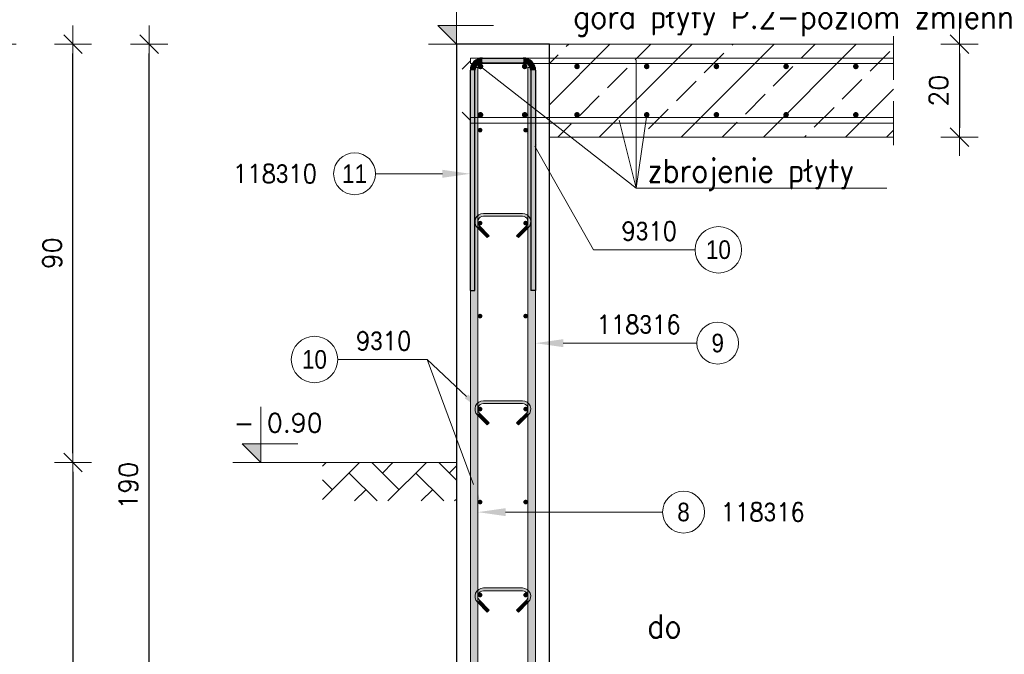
# Model space of a CAD drawing. Extents: x 99844 to 112241, y -209865 to -202412.
# Tile 4 of 12: x 101529 to 103648, y -206473 to -205108. Entities that reach past the tile are written whole.
import ezdxf
from ezdxf.enums import TextEntityAlignment as Align

# ---------------------------------------------------------------- set-up
doc = ezdxf.new("R2010")
doc.units = 0
doc.header["$LTSCALE"] = 5
doc.header["$MEASUREMENT"] = 0
for name, color, linetype, lineweight in [('AutoCAD_Structural_Detailing_deskowanie', 2, 'Continuous', 30), ('AutoCAD_Structural_Detailing_kształt pręta', 7, 'Continuous', 13), ('AutoCAD_Structural_Detailing_opis kształtu pręta', 7, 'Continuous', 13), ('AutoCAD_Structural_Detailing_opis rozkładu', 7, 'Continuous', 13), ('AutoCAD_Structural_Detailing_pręty punktowe', 7, 'Continuous', 40), ('AutoCAD_Structural_Detailing_symbole graficzne', 7, 'Continuous', 13), ('HATCH', 8, 'Continuous', 5), ('PS_DIM', 4, 'Continuous', 13), ('PS_HATCH', 251, 'Continuous', 9), ('PS_POS', 1, 'Continuous', 15)]:
    doc.layers.add(name, color=color, linetype=linetype, lineweight=lineweight)
doc.layers.add('AutoCAD_Structural_Detailing_kształt pręta_', color=7, linetype='Continuous')
doc.styles.add('ARIAL', font='arial.ttf')
doc.styles.add('marta', font='simplex.shx', dxfattribs={"width": 0.8})
doc.styles.add('r-gil', font='GIL_____.TTF', dxfattribs={"width": 0.9})
doc.styles.add('r-simplex', font='simplex.shx', dxfattribs={"width": 0.9})
doc.styles.add('styl2M', font='simplex.shx')
doc.dimstyles.new('RBCT DIM 20_M', dxfattribs={"dimtxt": 40, "dimasz": 20, "dimexe": 20, "dimexo": 150, "dimgap": 25, "dimtad": 1, "dimdec": 1, "dimlfac": 0.1, "dimzin": 9, "dimdsep": 46, "dimtxsty": 'styl2M', "dimblk": 'dimznak', "dimcen": 40, "dimse1": 1, "dimse2": 1, "dimclrd": 8, "dimclre": 8, "dimclrt": 4, "dimadec": 0, "dimazin": 0, "dimtfac": 1, "dimtdec": 1, "dimtix": 1, "dimtmove": 2, "dimatfit": 3, "dimldrblk": 'dimznak', "dimfxl": 5, "dimfxlon": 1, "dimarcsym": 0})

# ---------------------------------------------------------------- blocks, each defined once
blk = doc.blocks.new('dimznak')
at = {"color": 0}
for points in [[(0, 2), (0, -2)], [(-2, 0), (2, 0)]]:
    blk.add_lwpolyline(points, dxfattribs=at)
at = {"color": 3}
blk.add_lwpolyline([(1, 1), (-1, -1)], dxfattribs=at)
blk = doc.blocks.new('*D27')
at = {"layer": 'Defpoints', "color": 0, "transparency": 16777216}
for p in [(102668.5, -204989.2), (102468.5, -205160.3), (102668.5, -205160.3)]:
    blk.add_point(p, dxfattribs=at)
at = {"layer": 'PS_DIM', "color": 8, "lineweight": -2, "transparency": 16777216}
blk.add_line((102488.5, -204989.2), (102648.5, -204989.2), dxfattribs=at)
at = {"layer": 'PS_DIM', "color": 8, "lineweight": -2, "transparency": 16777216, "xscale": 20, "yscale": 20, "zscale": 20, "rotation": 180}
blk.add_blockref('dimznak', (102468.5, -204989.2), dxfattribs=at)
at = {"layer": 'PS_DIM', "color": 8, "lineweight": -2, "transparency": 16777216, "xscale": 20, "yscale": 20, "zscale": 20}
blk.add_blockref('dimznak', (102668.5, -204989.2), dxfattribs=at)
at = {"layer": 'PS_DIM', "color": 4, "transparency": 16777216, "insert": (102568.5, -204944.2), "char_height": 40, "attachment_point": 5, "style": 'styl2M', "bg_fill": 3, "box_fill_scale": 1.25, "bg_fill_color": 256, "bg_fill_true_color": 13158600, "bg_fill_transparency": 0}
blk.add_mtext('20', dxfattribs=at)
blk = doc.blocks.new('*D32')
at = {"layer": 'Defpoints', "color": 0, "transparency": 16777216}
for p in [(101807.4, -205160.3), (102468.5, -205160.3), (102668.5, -207060.3)]:
    blk.add_point(p, dxfattribs=at)
at = {"layer": 'PS_DIM', "color": 8, "lineweight": -2, "transparency": 16777216}
blk.add_line((101807.4, -207040.3), (101807.4, -205180.3), dxfattribs=at)
at = {"layer": 'PS_DIM', "color": 8, "lineweight": -2, "transparency": 16777216, "xscale": 20, "yscale": 20, "zscale": 20}
for p, rotation in [((101807.4, -205160.3), 90), ((101807.4, -207060.3), 270)]:
    blk.add_blockref('dimznak', p, dxfattribs=dict(at, rotation=rotation))
at = {"layer": 'PS_DIM', "color": 4, "transparency": 16777216, "insert": (101762.4, -206110.3), "char_height": 40, "attachment_point": 5, "rotation": 90, "style": 'styl2M', "bg_fill": 3, "box_fill_scale": 1.25, "bg_fill_color": 256, "bg_fill_true_color": 13158600, "bg_fill_transparency": 0}
blk.add_mtext('190', dxfattribs=at)
blk = doc.blocks.new('*D33')
at = {"layer": 'Defpoints', "color": 0, "transparency": 16777216}
for p in [(102468.5, -205160.3), (101481.3, -207560.3), (102468.5, -207560.3)]:
    blk.add_point(p, dxfattribs=at)
at = {"layer": 'PS_DIM', "color": 8, "lineweight": -2, "transparency": 16777216}
blk.add_line((101481.3, -205180.3), (101481.3, -207540.3), dxfattribs=at)
at = {"layer": 'PS_DIM', "color": 8, "lineweight": -2, "transparency": 16777216, "xscale": 20, "yscale": 20, "zscale": 20}
for p, rotation in [((101481.3, -205160.3), 90), ((101481.3, -207560.3), 270)]:
    blk.add_blockref('dimznak', p, dxfattribs=dict(at, rotation=rotation))
at = {"layer": 'PS_DIM', "color": 4, "transparency": 16777216, "insert": (101436.3, -206360.3), "char_height": 40, "attachment_point": 5, "rotation": 90, "style": 'styl2M', "bg_fill": 3, "box_fill_scale": 1.25, "bg_fill_color": 256, "bg_fill_true_color": 13158600, "bg_fill_transparency": 0}
blk.add_mtext('240', dxfattribs=at)
blk = doc.blocks.new('*D34')
at = {"layer": 'Defpoints', "color": 0, "transparency": 16777216}
for p in [(101643.3, -205160.3), (102468.5, -205160.3), (102047.3, -206060.3)]:
    blk.add_point(p, dxfattribs=at)
at = {"layer": 'PS_DIM', "color": 8, "lineweight": -2, "transparency": 16777216}
blk.add_line((101643.3, -206040.3), (101643.3, -205180.3), dxfattribs=at)
at = {"layer": 'PS_DIM', "color": 8, "lineweight": -2, "transparency": 16777216, "xscale": 20, "yscale": 20, "zscale": 20}
for p, rotation in [((101643.3, -205160.3), 90), ((101643.3, -206060.3), 270)]:
    blk.add_blockref('dimznak', p, dxfattribs=dict(at, rotation=rotation))
at = {"layer": 'PS_DIM', "color": 4, "transparency": 16777216, "insert": (101598.3, -205610.3), "char_height": 40, "attachment_point": 5, "rotation": 90, "style": 'styl2M', "bg_fill": 3, "box_fill_scale": 1.25, "bg_fill_color": 256, "bg_fill_true_color": 13158600, "bg_fill_transparency": 0}
blk.add_mtext('90', dxfattribs=at)
blk = doc.blocks.new('*D35')
at = {"layer": 'Defpoints', "color": 0, "transparency": 16777216}
for p in [(102047.3, -206060.3), (101643.3, -207560.3), (102468.5, -207560.3)]:
    blk.add_point(p, dxfattribs=at)
at = {"layer": 'PS_DIM', "color": 8, "lineweight": -2, "transparency": 16777216}
blk.add_line((101643.3, -206080.3), (101643.3, -207540.3), dxfattribs=at)
at = {"layer": 'PS_DIM', "color": 8, "lineweight": -2, "transparency": 16777216, "xscale": 20, "yscale": 20, "zscale": 20}
for p, rotation in [((101643.3, -206060.3), 90), ((101643.3, -207560.3), 270)]:
    blk.add_blockref('dimznak', p, dxfattribs=dict(at, rotation=rotation))
at = {"layer": 'PS_DIM', "color": 4, "transparency": 16777216, "insert": (101598.3, -206810.3), "char_height": 40, "attachment_point": 5, "rotation": 90, "style": 'styl2M', "bg_fill": 3, "box_fill_scale": 1.25, "bg_fill_color": 256, "bg_fill_true_color": 13158600, "bg_fill_transparency": 0}
blk.add_mtext('150', dxfattribs=at)
blk = doc.blocks.new('*D36')
at = {"layer": 'Defpoints', "color": 0, "transparency": 16777216}
for p in [(103409.4, -205160.3), (103409.4, -205360.3), (103551.4, -205360.3)]:
    blk.add_point(p, dxfattribs=at)
at = {"layer": 'PS_DIM', "color": 8, "lineweight": -2, "transparency": 16777216}
blk.add_line((103551.4, -205180.3), (103551.4, -205340.3), dxfattribs=at)
at = {"layer": 'PS_DIM', "color": 8, "lineweight": -2, "transparency": 16777216, "xscale": 20, "yscale": 20, "zscale": 20}
for p, rotation in [((103551.4, -205160.3), 90), ((103551.4, -205360.3), 270)]:
    blk.add_blockref('dimznak', p, dxfattribs=dict(at, rotation=rotation))
at = {"layer": 'PS_DIM', "color": 4, "transparency": 16777216, "insert": (103506.4, -205260.3), "char_height": 40, "attachment_point": 5, "rotation": 90, "style": 'styl2M', "bg_fill": 3, "box_fill_scale": 1.25, "bg_fill_color": 256, "bg_fill_true_color": 13158600, "bg_fill_transparency": 0}
blk.add_mtext('20', dxfattribs=at)

msp = doc.modelspace()

# ---------------------------------------------------------------- hatches: boundary and pattern name
at = {"layer": 'AutoCAD_Structural_Detailing_pręty punktowe'}
h = msp.add_hatch(color=1, dxfattribs=at)
edge = h.paths.add_edge_path(flags=0)
edge.add_arc((102728.06, -205208.27), 6, 0, 360)
h = msp.add_hatch(color=1, dxfattribs=at)
edge = h.paths.add_edge_path(flags=0)
edge.add_arc((102878.06, -205208.27), 6, 0, 360)
h = msp.add_hatch(color=1, dxfattribs=at)
edge = h.paths.add_edge_path(flags=0)
edge.add_arc((103028.06, -205208.27), 6, 0, 360)
h = msp.add_hatch(color=1, dxfattribs=at)
edge = h.paths.add_edge_path(flags=0)
edge.add_arc((103178.06, -205208.27), 6, 0, 360)
h = msp.add_hatch(color=1, dxfattribs=at)
edge = h.paths.add_edge_path(flags=0)
edge.add_arc((103328.06, -205208.27), 6, 0, 360)
h = msp.add_hatch(color=1, dxfattribs=at)
edge = h.paths.add_edge_path(flags=0)
edge.add_arc((102728.06, -205312.27), 6, 0, 360)
h = msp.add_hatch(color=1, dxfattribs=at)
edge = h.paths.add_edge_path(flags=0)
edge.add_arc((102878.06, -205312.27), 6, 0, 360)
h = msp.add_hatch(color=1, dxfattribs=at)
edge = h.paths.add_edge_path(flags=0)
edge.add_arc((103028.06, -205312.27), 6, 0, 360)
h = msp.add_hatch(color=1, dxfattribs=at)
edge = h.paths.add_edge_path(flags=0)
edge.add_arc((103178.06, -205312.27), 6, 0, 360)
h = msp.add_hatch(color=1, dxfattribs=at)
edge = h.paths.add_edge_path(flags=0)
edge.add_arc((103328.06, -205312.27), 6, 0, 360)

# ---------------------------------------------------------------- linework, layer by layer
at = {"layer": 'AutoCAD_Structural_Detailing_deskowanie'}
msp.add_lwpolyline([(102668.48, -207060.27), (102668.48, -205160.27), (102468.48, -205160.27), (102468.48, -207060.27)], dxfattribs=at)
at = {"layer": 'AutoCAD_Structural_Detailing_opis kształtu pręta', "color": 8}
msp.add_line((102985.88, -205803.5), (102698.48, -205803.5), dxfattribs=at)
at = {"layer": 'AutoCAD_Structural_Detailing_opis kształtu pręta', "color": 8, "lineweight": 18}
for centre in [(103030.88, -205803.5), (102957.31, -206166.98)]:
    msp.add_circle(centre, 45, dxfattribs=at)
at = {"layer": 'AutoCAD_Structural_Detailing_opis rozkładu', "color": 8}
msp.add_line((102763.54, -205602.65), (102982.34, -205602.65), dxfattribs=at)
at = {"layer": 'AutoCAD_Structural_Detailing_opis rozkładu', "color": 8, "lineweight": 18}
msp.add_circle((103032.34, -205602.65), 50, dxfattribs=at)

# ---------------------------------------------------------------- texts
at = {"layer": 'AutoCAD_Structural_Detailing_opis kształtu pręta', "color": 3, "char_height": 40, "attachment_point": 5, "rotation": 0}
for s, insert, style in [('118\\Fdiam;3\\Fsimplex.shx;16  ', (102860.45, -205763.5), 'r-simplex'), ('9', (103030.88, -205803.5), 'r-gil')]:
    msp.add_mtext(s, dxfattribs=dict(at, insert=insert, style=style))
at = {"layer": 'AutoCAD_Structural_Detailing_opis kształtu pręta', "color": 3, "char_height": 40, "attachment_point": 5}
for s, insert, style in [('8', (102957.31, -206166.98), 'r-gil'), ('118\\Fdiam;3\\Fsimplex.shx;16  ', (103127.74, -206166.98), 'r-simplex')]:
    msp.add_mtext(s, dxfattribs=dict(at, insert=insert, style=style))
at = {"layer": 'AutoCAD_Structural_Detailing_opis rozkładu', "color": 3, "char_height": 40, "attachment_point": 5}
for s, insert, style in [('9\\Fdiam;3\\Fsimplex.shx;10 ', (102883.48, -205562.65), 'r-simplex'), ('10', (103032.34, -205602.65), 'r-gil')]:
    msp.add_mtext(s, dxfattribs=dict(at, insert=insert, style=style))
at = {"layer": 'PS_POS', "color": 2, "char_height": 50, "attachment_point": 1, "style": 'ARIAL'}
for s, insert, width in [('{\\Fsimplex|c238;\\W0.9;góra płyty P.2-poziom zmienny}', (102719.96, -205076.45), 1450.1938), ('{\\Fsimplex|c238;\\W0.9;zbrojenie płyty}', (102879.5, -205407.49), 1450.1938), ('{\\Fsimplex|c238;\\W0.9;do}', (102879.5, -206387.29), 106.5058)]:
    msp.add_mtext(s, dxfattribs=dict(at, insert=insert, width=width))

# ---------------------------------------------------------------- next in the draw order: dimensions: what is measured, and where the dimension line sits
at = {"layer": 'PS_DIM'}
dim = msp.add_linear_dim(base=(102668.48, -204989.21), p1=(102468.48, -205160.27), p2=(102668.48, -205160.27), dimstyle='RBCT DIM 20_M', override={"dimtfill": 1}, dxfattribs=at)
dim.commit()
dim.dimension.update_dxf_attribs({"geometry": '*D27', "text_midpoint": (102568.48, -204944.21)})

# ---------------------------------------------------------------- next in the draw order: dimensions: what is measured, and where the dimension line sits
dim = msp.add_linear_dim(base=(101807.41, -205160.27), p1=(102668.48, -207060.27), p2=(102468.48, -205160.27), angle=90, dimstyle='RBCT DIM 20_M', override={"dimtfill": 1}, dxfattribs=at)
dim.commit()
dim.dimension.update_dxf_attribs({"geometry": '*D32', "text_midpoint": (101762.41, -206110.27)})

# ---------------------------------------------------------------- next in the draw order: hatches: boundary and pattern name
at = {"layer": 'AutoCAD_Structural_Detailing_kształt pręta'}
for points in [[(102498.48, -205210.27), (102514.48, -205210.27), (102514.48, -207419.27), (102498.48, -207419.27)], [(102622.48, -205210.27), (102638.48, -205210.27), (102638.48, -207419.27), (102622.48, -207419.27)], [(102526.48, -205530.58), (102526.48, -205524.58), (102610.48, -205524.58), (102610.48, -205530.58)], [(102539.21, -205572.28), (102534.97, -205576.52), (102513.75, -205555.31), (102518, -205551.07)], [(102618.97, -205551.07), (102623.21, -205555.31), (102602, -205576.52), (102597.75, -205572.28)], [(102526.48, -205933.53), (102526.48, -205927.53), (102610.48, -205927.53), (102610.48, -205933.53)], [(102539.21, -205975.23), (102534.97, -205979.47), (102513.75, -205958.26), (102518, -205954.02)], [(102618.97, -205954.02), (102623.21, -205958.26), (102602, -205979.47), (102597.75, -205975.23)], [(102526.48, -206336.1), (102526.48, -206330.1), (102610.48, -206330.1), (102610.48, -206336.1)], [(102539.21, -206377.8), (102534.97, -206382.04), (102513.75, -206360.83), (102518, -206356.58)], [(102618.97, -206356.58), (102623.21, -206360.83), (102602, -206382.04), (102597.75, -206377.8)]]:
    msp.add_hatch(color=161, dxfattribs=at).paths.add_polyline_path(points, flags=0)
h = msp.add_hatch(color=161, dxfattribs=at)
edge = h.paths.add_edge_path(flags=0)
edge.add_line((102526.48, -205524.58), (102526.48, -205530.58))
edge.add_arc((102526.48, -205542.58), 12, 90, 225)
edge.add_line((102518, -205551.07), (102513.75, -205555.31))
edge.add_arc((102526.48, -205542.58), 18, 450, 585, ccw=False)
h = msp.add_hatch(color=161, dxfattribs=at)
edge = h.paths.add_edge_path(flags=0)
edge.add_line((102623.21, -205555.31), (102618.97, -205551.07))
edge.add_arc((102610.48, -205542.58), 12, -45, 90)
edge.add_line((102610.48, -205530.58), (102610.48, -205524.58))
edge.add_arc((102610.48, -205542.58), 18, 315, 450, ccw=False)
h = msp.add_hatch(color=161, dxfattribs=at)
edge = h.paths.add_edge_path(flags=0)
edge.add_line((102526.48, -205927.53), (102526.48, -205933.53))
edge.add_arc((102526.48, -205945.53), 12, 90, 225)
edge.add_line((102518, -205954.02), (102513.75, -205958.26))
edge.add_arc((102526.48, -205945.53), 18, 450, 585, ccw=False)
h = msp.add_hatch(color=161, dxfattribs=at)
edge = h.paths.add_edge_path(flags=0)
edge.add_line((102623.21, -205958.26), (102618.97, -205954.02))
edge.add_arc((102610.48, -205945.53), 12, -45, 90)
edge.add_line((102610.48, -205933.53), (102610.48, -205927.53))
edge.add_arc((102610.48, -205945.53), 18, 315, 450, ccw=False)
h = msp.add_hatch(color=161, dxfattribs=at)
edge = h.paths.add_edge_path(flags=0)
edge.add_line((102526.48, -206330.1), (102526.48, -206336.1))
edge.add_arc((102526.48, -206348.1), 12, 90, 225)
edge.add_line((102518, -206356.58), (102513.75, -206360.83))
edge.add_arc((102526.48, -206348.1), 18, 450, 585, ccw=False)
h = msp.add_hatch(color=161, dxfattribs=at)
edge = h.paths.add_edge_path(flags=0)
edge.add_line((102623.21, -206360.83), (102618.97, -206356.58))
edge.add_arc((102610.48, -206348.1), 12, -45, 90)
edge.add_line((102610.48, -206336.1), (102610.48, -206330.1))
edge.add_arc((102610.48, -206348.1), 18, 315, 450, ccw=False)
at = {"layer": 'AutoCAD_Structural_Detailing_kształt pręta_'}
h = msp.add_hatch(color=161, dxfattribs=at)
edge = h.paths.add_edge_path(flags=0)
edge.add_line((102524.48, -205190.27), (102524.48, -205200.27))
edge.add_arc((102524.48, -205216.27), 16, 90, 180)
edge.add_line((102508.48, -205216.27), (102498.48, -205216.27))
edge.add_arc((102524.48, -205216.27), 26, 450, 540, ccw=False)
for points in [[(102524.48, -205200.27), (102524.48, -205190.27), (102612.48, -205190.27), (102612.48, -205200.27)], [(102508.48, -205690.27), (102498.48, -205690.27), (102498.48, -205216.27), (102508.48, -205216.27)], [(102628.48, -205216.27), (102638.48, -205216.27), (102638.48, -205690.27), (102628.48, -205690.27)]]:
    msp.add_hatch(color=161, dxfattribs=at).paths.add_polyline_path(points, flags=0)
h = msp.add_hatch(color=161, dxfattribs=at)
edge = h.paths.add_edge_path(flags=0)
edge.add_line((102638.48, -205216.27), (102628.48, -205216.27))
edge.add_arc((102612.48, -205216.27), 16, 0, 90)
edge.add_line((102612.48, -205200.27), (102612.48, -205190.27))
edge.add_arc((102612.48, -205216.27), 26, 360, 450, ccw=False)
at = {"layer": 'AutoCAD_Structural_Detailing_opis kształtu pręta'}
for points in [[(102638.48, -205803.5), (102698.48, -205812.06), (102698.48, -205794.95)], [(102514.48, -206166.98), (102574.48, -206175.53), (102574.48, -206158.43)]]:
    msp.add_hatch(color=8, dxfattribs=at).paths.add_polyline_path(points, flags=0)
at = {"layer": 'AutoCAD_Structural_Detailing_opis rozkładu'}
for points in [[(102617.48, -205345.27), (102632.26, -205382.87), (102642.18, -205377.24)], [(102519.48, -205945.27), (102494.14, -205913.8), (102486.35, -205922.14)], [(102519.48, -206145.27), (102510.87, -206105.79), (102500.18, -206109.77)]]:
    msp.add_hatch(color=8, dxfattribs=at).paths.add_polyline_path(points, flags=0)
at = {"layer": 'AutoCAD_Structural_Detailing_pręty punktowe'}
h = msp.add_hatch(color=1, dxfattribs=at)
edge = h.paths.add_edge_path(flags=0)
edge.add_arc((102519.99, -205208.28), 6, 0, 360)
h = msp.add_hatch(color=1, dxfattribs=at)
edge = h.paths.add_edge_path(flags=0)
edge.add_arc((102520.37, -205208.27), 6, 0, 360)
h = msp.add_hatch(color=1, dxfattribs=at)
edge = h.paths.add_edge_path(flags=0)
edge.add_arc((102615.45, -205208.28), 6, 0, 360)
h = msp.add_hatch(color=1, dxfattribs=at)
edge = h.paths.add_edge_path(flags=0)
edge.add_arc((102519.99, -205312.26), 6, 0, 360)
h = msp.add_hatch(color=1, dxfattribs=at)
edge = h.paths.add_edge_path(flags=0)
edge.add_arc((102520.37, -205312.27), 6, 0, 360)
h = msp.add_hatch(color=1, dxfattribs=at)
edge = h.paths.add_edge_path(flags=0)
edge.add_arc((102615.45, -205312.26), 6, 0, 360)
h = msp.add_hatch(color=1, dxfattribs=at)
edge = h.paths.add_edge_path(flags=0)
edge.add_arc((102519.48, -205345.27), 5, 0, 360)
h = msp.add_hatch(color=1, dxfattribs=at)
edge = h.paths.add_edge_path(flags=0)
edge.add_arc((102617.48, -205345.27), 5, 0, 360)
h = msp.add_hatch(color=1, dxfattribs=at)
edge = h.paths.add_edge_path(flags=0)
edge.add_arc((102519.48, -205545.27), 5, 0, 360)
h = msp.add_hatch(color=1, dxfattribs=at)
edge = h.paths.add_edge_path(flags=0)
edge.add_arc((102617.48, -205545.27), 5, 0, 360)
h = msp.add_hatch(color=1, dxfattribs=at)
edge = h.paths.add_edge_path(flags=0)
edge.add_arc((102519.48, -205745.27), 5, 0, 360)
h = msp.add_hatch(color=1, dxfattribs=at)
edge = h.paths.add_edge_path(flags=0)
edge.add_arc((102617.48, -205745.27), 5, 0, 360)
h = msp.add_hatch(color=1, dxfattribs=at)
edge = h.paths.add_edge_path(flags=0)
edge.add_arc((102519.48, -205945.27), 5, 0, 360)
h = msp.add_hatch(color=1, dxfattribs=at)
edge = h.paths.add_edge_path(flags=0)
edge.add_arc((102617.48, -205945.27), 5, 0, 360)
h = msp.add_hatch(color=1, dxfattribs=at)
edge = h.paths.add_edge_path(flags=0)
edge.add_arc((102519.48, -206145.27), 5, 0, 360)
h = msp.add_hatch(color=1, dxfattribs=at)
edge = h.paths.add_edge_path(flags=0)
edge.add_arc((102617.48, -206145.27), 5, 0, 360)
h = msp.add_hatch(color=1, dxfattribs=at)
edge = h.paths.add_edge_path(flags=0)
edge.add_arc((102519.48, -206345.27), 5, 0, 360)
h = msp.add_hatch(color=1, dxfattribs=at)
edge = h.paths.add_edge_path(flags=0)
edge.add_arc((102617.48, -206345.27), 5, 0, 360)
at = {"layer": 'PS_HATCH'}
h = msp.add_hatch(dxfattribs=at)
h.set_pattern_fill('JIS_STN_2.5', color=256, scale=50)
h.set_pattern_definition([(45, (1.25, -15038.87), (-88.38835, 88.38835), []), (45, (89.5, -15038.87), (-88.38835, 88.38835), [60, -25])])
h.paths.add_polyline_path([(103409.4, -205160.27), (102668.48, -205160.27), (102668.48, -205360.27), (103409.4, -205360.27)])

# ---------------------------------------------------------------- next in the draw order: linework, layer by layer
at = {"layer": 'AutoCAD_Structural_Detailing_kształt pręta', "color": 1, "lineweight": 0}
for p, q in [((102498.48, -205196.27), (102480.98, -205213.77)), ((102498.48, -205324.27), (102480.98, -205306.77))]:
    msp.add_line(p, q, dxfattribs=at)
at = {"layer": 'AutoCAD_Structural_Detailing_kształt pręta', "color": 161}
for p, q in [((102498.48, -205190.27), (102498.48, -205202.27)), ((102498.48, -205210.27), (102498.48, -207419.27)), ((102514.48, -205210.27), (102498.48, -205210.27)), ((102514.48, -205210.27), (102514.48, -207419.27)), ((102622.48, -205210.27), (102622.48, -207419.27)), ((102638.48, -205210.27), (102622.48, -205210.27)), ((102638.48, -205210.27), (102638.48, -207419.27)), ((102498.48, -205318.27), (102498.48, -205330.27)), ((102526.48, -205524.58), (102610.48, -205524.58)), ((102526.48, -205530.58), (102610.48, -205530.58)), ((102534.97, -205576.52), (102513.75, -205555.31)), ((102539.21, -205572.28), (102518, -205551.07)), ((102618.97, -205551.07), (102597.75, -205572.28)), ((102623.21, -205555.31), (102602, -205576.52)), ((102534.97, -205576.52), (102539.21, -205572.28)), ((102602, -205576.52), (102597.75, -205572.28)), ((102526.48, -205927.53), (102610.48, -205927.53)), ((102526.48, -205933.53), (102610.48, -205933.53)), ((102534.97, -205979.47), (102513.75, -205958.26)), ((102539.21, -205975.23), (102518, -205954.02)), ((102618.97, -205954.02), (102597.75, -205975.23)), ((102623.21, -205958.26), (102602, -205979.47)), ((102534.97, -205979.47), (102539.21, -205975.23)), ((102602, -205979.47), (102597.75, -205975.23)), ((102526.48, -206330.1), (102610.48, -206330.1)), ((102526.48, -206336.1), (102610.48, -206336.1)), ((102534.97, -206382.04), (102513.75, -206360.83)), ((102539.21, -206377.8), (102518, -206356.58)), ((102618.97, -206356.58), (102597.75, -206377.8)), ((102623.21, -206360.83), (102602, -206382.04)), ((102534.97, -206382.04), (102539.21, -206377.8)), ((102602, -206382.04), (102597.75, -206377.8))]:
    msp.add_line(p, q, dxfattribs=at)
for centre, radius, start, end in [((102526.48, -205542.58), 18, 90, 225), ((102610.48, -205542.58), 18, 315, 90), ((102526.48, -205542.58), 12, 90, 225), ((102610.48, -205542.58), 12, 315, 90), ((102526.48, -205945.53), 18, 90, 225), ((102610.48, -205945.53), 18, 315, 90), ((102526.48, -205945.53), 12, 90, 225), ((102610.48, -205945.53), 12, 315, 90), ((102526.48, -206348.1), 18, 90, 225), ((102610.48, -206348.1), 18, 315, 90), ((102526.48, -206348.1), 12, 90, 225), ((102610.48, -206348.1), 12, 315, 90)]:
    msp.add_arc(centre, radius, start, end, dxfattribs=at)
at = {"layer": 'AutoCAD_Structural_Detailing_kształt pręta_', "color": 161}
for p, q in [((102524.48, -205190.27), (102612.48, -205190.27)), ((102524.48, -205200.27), (102612.48, -205200.27)), ((102498.48, -205690.27), (102498.48, -205216.27)), ((102508.48, -205690.27), (102508.48, -205216.27)), ((102628.48, -205216.27), (102628.48, -205690.27)), ((102638.48, -205216.27), (102638.48, -205690.27)), ((102498.48, -205690.27), (102508.48, -205690.27)), ((102638.48, -205690.27), (102628.48, -205690.27))]:
    msp.add_line(p, q, dxfattribs=at)
for centre, radius, start, end in [((102524.48, -205216.27), 26, 90, 180), ((102524.48, -205216.27), 16, 90, 180), ((102612.48, -205216.27), 26, 360, 90), ((102612.48, -205216.27), 16, 0, 90)]:
    msp.add_arc(centre, radius, start, end, dxfattribs=at)
at = {"layer": 'AutoCAD_Structural_Detailing_opis kształtu pręta', "color": 8}
msp.add_line((102912.31, -206166.98), (102574.48, -206166.98), dxfattribs=at)
at = {"layer": 'AutoCAD_Structural_Detailing_opis rozkładu', "color": 8}
msp.add_line((102763.54, -205602.65), (102637.22, -205380.06), dxfattribs=at)
at = {"layer": 'PS_DIM'}
for p, q in [((102668.48, -205160.27), (103409.4, -205160.27)), ((102668.48, -205360.27), (103409.4, -205360.27))]:
    msp.add_line(p, q, dxfattribs=at)
msp.add_polyline3d([(102520.37, -205208.27, 0), (102855.29, -205470.28, 0), (102878.06, -205312.27, 0), (102855.29, -205470.28, 0), (102818.74, -205323.56, 0), (102855.29, -205470.28, 0), (102855.27, -205194.94, 0), (102855.29, -205470.28, 0), (103394.94, -205470.28, 0)], dxfattribs=at)

# ---------------------------------------------------------------- next in the draw order: dimensions: what is measured, and where the dimension line sits
dim = msp.add_linear_dim(base=(101481.33, -207560.27), p1=(102468.48, -205160.27), p2=(102468.48, -207560.27), angle=90, dimstyle='RBCT DIM 20_M', override={"dimtfill": 1}, dxfattribs=at)
dim.commit()
dim.dimension.update_dxf_attribs({"geometry": '*D33', "text_midpoint": (101436.33, -206360.27)})

# ---------------------------------------------------------------- next in the draw order: dimensions: what is measured, and where the dimension line sits
at = {"layer": 'PS_DIM', "color": 8}
dim = msp.add_linear_dim(base=(101643.27, -205160.27), p1=(102047.29, -206060.27), p2=(102468.48, -205160.27), angle=90, dimstyle='RBCT DIM 20_M', override={"dimtfill": 1}, dxfattribs=at)
dim.commit()
dim.dimension.update_dxf_attribs({"geometry": '*D34', "text_midpoint": (101598.27, -205610.27)})
at = {"layer": 'PS_DIM'}
dim = msp.add_linear_dim(base=(103551.44, -205360.27), p1=(103409.4, -205160.27), p2=(103409.4, -205360.27), angle=90, dimstyle='RBCT DIM 20_M', override={"dimtfill": 1}, dxfattribs=at)
dim.commit()
dim.dimension.update_dxf_attribs({"geometry": '*D36', "text_midpoint": (103506.44, -205260.27)})

# ---------------------------------------------------------------- next in the draw order: hatches: boundary and pattern name
at = {"layer": 'AutoCAD_Structural_Detailing_opis kształtu pręta'}
msp.add_hatch(color=8, dxfattribs=at).paths.add_polyline_path([(102498.48, -205439.12), (102438.48, -205430.57), (102438.48, -205447.67)], flags=0)
at = {"layer": 'AutoCAD_Structural_Detailing_symbole graficzne'}
msp.add_hatch(color=1, dxfattribs=at).paths.add_polyline_path([(102428.48, -205120.27), (102468.48, -205160.27), (102468.48, -205120.27)], flags=0)
at = {"layer": 'HATCH'}
h = msp.add_hatch(dxfattribs=at)
h.set_pattern_fill('AR-HBONE', color=3, scale=0.5)
h.set_pattern_definition([(45, (-424.87, -15988.87), (7e-15, 71.842049), [152.4, -50.8]), (135, (-388.95, -15952.95), (7e-15, 71.842049), [152.4, -50.8])])
h.paths.add_polyline_path([(102180.26, -206060.27), (102468.48, -206060.27), (102468.48, -206143.02), (102180.26, -206143.02)])

# ---------------------------------------------------------------- next in the draw order: linework, layer by layer
at = {"layer": 'AutoCAD_Structural_Detailing_kształt pręta', "color": 161}
for p, q in [((103409.4, -205237.27), (103409.4, -205143.27)), ((102498.48, -205190.27), (103409.4, -205190.27)), ((102498.48, -205202.27), (103409.4, -205202.27)), ((103409.4, -205190.27), (103409.4, -205202.27)), ((103409.4, -205283.27), (103409.4, -205377.27)), ((102498.48, -205318.27), (103409.4, -205318.27)), ((102498.48, -205330.27), (103409.4, -205330.27)), ((103409.4, -205318.27), (103409.4, -205330.27))]:
    msp.add_line(p, q, dxfattribs=at)
at = {"layer": 'AutoCAD_Structural_Detailing_opis kształtu pręta', "color": 8}
msp.add_line((102294.26, -205439.12), (102438.48, -205439.12), dxfattribs=at)
at = {"layer": 'AutoCAD_Structural_Detailing_opis kształtu pręta', "color": 8, "lineweight": 18}
msp.add_circle((102249.26, -205439.12), 45, dxfattribs=at)
at = {"layer": 'AutoCAD_Structural_Detailing_opis rozkładu', "color": 8}
for q in [(102212.97, -205838.72), (102490.24, -205917.97)]:
    msp.add_line((102405.37, -205838.72), q, dxfattribs=at)
at = {"layer": 'AutoCAD_Structural_Detailing_opis rozkładu', "color": 8, "lineweight": 18}
msp.add_circle((102162.97, -205838.72), 50, dxfattribs=at)
at = {"layer": 'AutoCAD_Structural_Detailing_symbole graficzne', "color": 1}
for p, q in [((102468.48, -205160.27), (102468.48, -205040.27)), ((102548.48, -205120.27), (102428.48, -205120.27)), ((102428.48, -205120.27), (102468.48, -205160.27)), ((102528.48, -205160.27), (102408.48, -205160.27))]:
    msp.add_line(p, q, dxfattribs=at)
at = {"layer": 'HATCH', "color": 3}
msp.add_lwpolyline([(102047.29, -206060.27), (102468.48, -206060.27), (102468.48, -206060.27), (102047.29, -206060.27)], close=True, dxfattribs=at)

# ---------------------------------------------------------------- next in the draw order: texts
at = {"layer": 'AutoCAD_Structural_Detailing_opis kształtu pręta', "color": 3, "char_height": 40, "attachment_point": 5}
for s, insert, style in [('118\\Fdiam;3\\Fsimplex.shx;10  ', (102077.97, -205439.12), 'r-simplex'), ('11', (102249.26, -205439.12), 'r-gil')]:
    msp.add_mtext(s, dxfattribs=dict(at, insert=insert, style=style))
at = {"layer": 'AutoCAD_Structural_Detailing_opis rozkładu', "color": 3, "char_height": 40, "attachment_point": 5}
for s, insert, style in [('9\\Fdiam;3\\Fsimplex.shx;10 ', (102311.83, -205798.72), 'r-simplex'), ('10', (102162.97, -205838.72), 'r-gil')]:
    msp.add_mtext(s, dxfattribs=dict(at, insert=insert, style=style))
at = {"layer": 'AutoCAD_Structural_Detailing_symbole graficzne', "color": 2, "style": 'marta'}
msp.add_text('0.90 ', height=40, dxfattribs=at).set_placement((102060.62, -206006.94), align=Align.BOTTOM_LEFT)
msp.add_text('-', height=40, dxfattribs=at).set_placement((102033.95, -206006.94), align=Align.BOTTOM_RIGHT)

# ---------------------------------------------------------------- next in the draw order: dimensions: what is measured, and where the dimension line sits
at = {"layer": 'PS_DIM'}
dim = msp.add_linear_dim(base=(101643.27, -207560.27), p1=(102047.29, -206060.27), p2=(102468.48, -207560.27), angle=90, dimstyle='RBCT DIM 20_M', override={"dimtfill": 1}, dxfattribs=at)
dim.commit()
dim.dimension.update_dxf_attribs({"geometry": '*D35', "text_midpoint": (101598.27, -206810.27)})

# ---------------------------------------------------------------- next in the draw order: hatches: boundary and pattern name
at = {"layer": 'AutoCAD_Structural_Detailing_symbole graficzne'}
msp.add_hatch(color=1, dxfattribs=at).paths.add_polyline_path([(102007.29, -206020.27), (102047.29, -206060.27), (102047.29, -206020.27)], flags=0)

# ---------------------------------------------------------------- next in the draw order: linework, layer by layer
at = {"layer": 'AutoCAD_Structural_Detailing_opis rozkładu', "color": 8}
msp.add_line((102405.37, -205838.72), (102505.53, -206107.78), dxfattribs=at)
at = {"layer": 'AutoCAD_Structural_Detailing_symbole graficzne', "color": 1}
for p, q in [((102047.29, -206060.27), (102047.29, -205940.27)), ((102127.29, -206020.27), (102007.29, -206020.27)), ((102007.29, -206020.27), (102047.29, -206060.27)), ((102107.29, -206060.27), (101987.29, -206060.27))]:
    msp.add_line(p, q, dxfattribs=at)

doc.saveas('drawing.dxf')
